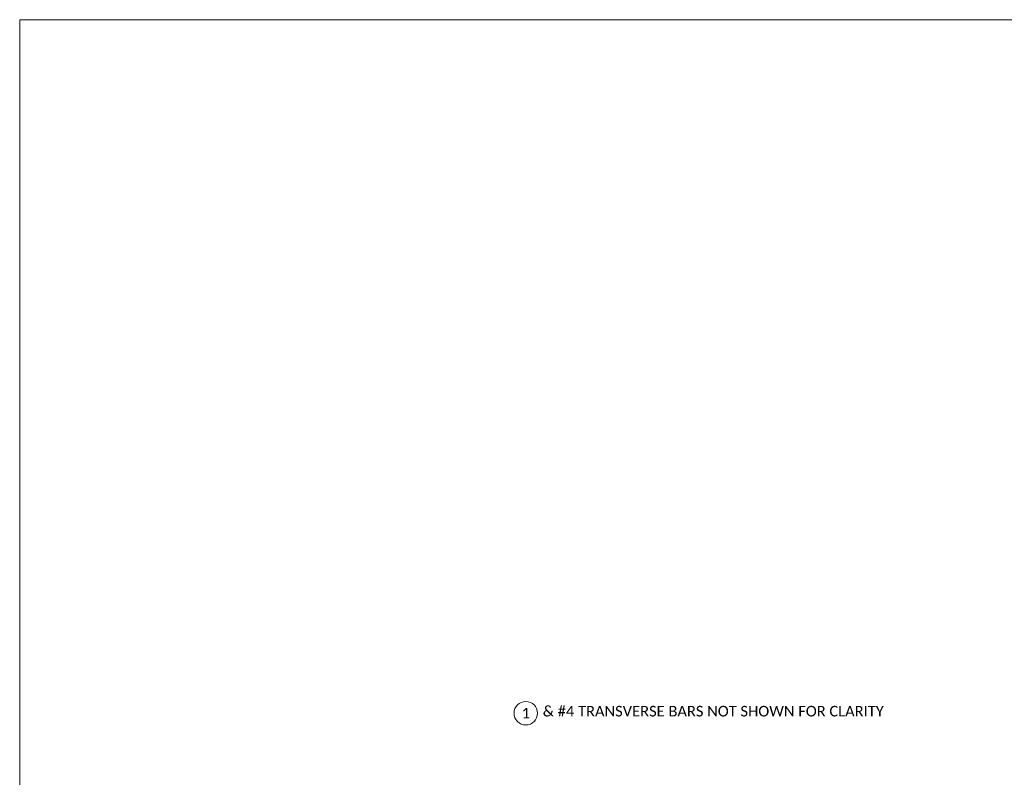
# Model space of a CAD drawing. Extents: x -159 to 1143, y -126 to 126.
# Tile 5 of 9: x -159 to -20, y 18 to 126. Entities that reach past the tile are written whole.
import ezdxf
from ezdxf.enums import TextEntityAlignment as Align

# ---------------------------------------------------------------- set-up
doc = ezdxf.new("R2010")
doc.units = 0
doc.header["$MEASUREMENT"] = 0
doc.layers.add('B_ANNO_NOPLOT', color=41, linetype='Continuous', lineweight=18, plot=False, transparency=0.5)
doc.layers.add('B_ANNO_SYMB', color=7, linetype='Continuous', lineweight=18)
doc.layers.add('B_ANNO_TEXT', color=7, linetype='Continuous', lineweight=18)
doc.styles.add('Annotative', font='calibri.ttf', dxfattribs={"height": 0.0625})

# ---------------------------------------------------------------- blocks, each defined once
blk = doc.blocks.new('*U186')
at = {"layer": 'B_ANNO_SYMB', "transparency": 33554687}
blk.add_circle((0, 0), 0.832, dxfattribs=at)
at = {"layer": 'B_ANNO_SYMB', "transparency": 33554687, "style": 'Annotative'}
blk.add_attdef('#', text='', height=0.75, dxfattribs=at).set_placement((0, 0), align=Align.MIDDLE_CENTER)
blk = doc.blocks.new('*U383')
at = {"layer": 'B_ANNO_SYMB', "transparency": 33554687, "xscale": 2, "yscale": 2, "zscale": 2}
blk.add_blockref('*U186', (71.799, 27.6389), dxfattribs=at).add_auto_attribs({'#': '1'})
at = {"layer": 'B_ANNO_TEXT', "transparency": 33554687, "insert": (74.2055, 28.6753), "char_height": 1.5, "width": 56.683162, "attachment_point": 1, "style": 'Annotative'}
blk.add_mtext('& #4 TRANSVERSE BARS NOT SHOWN FOR CLARITY', dxfattribs=at)

msp = doc.modelspace()

# ---------------------------------------------------------------- linework, layer by layer
at = {"layer": 'B_ANNO_NOPLOT'}
msp.add_lwpolyline([(157.1791, -85.8649), (218.6084, -85.8649), (218.6084, 112.4907), (164.536, 112.4907), (164.536, 125.6355), (-159.3916, 125.6355), (-159.3916, -126.3645), (157.1791, -126.3645)], close=True, dxfattribs=at)

# ---------------------------------------------------------------- next in the draw order: block references
at = {"layer": 'B_ANNO_TEXT', "color": 3, "transparency": 33554687}
msp.add_blockref('*U383', (-159.3916, -0.3645), dxfattribs=at)

doc.saveas('drawing.dxf')
